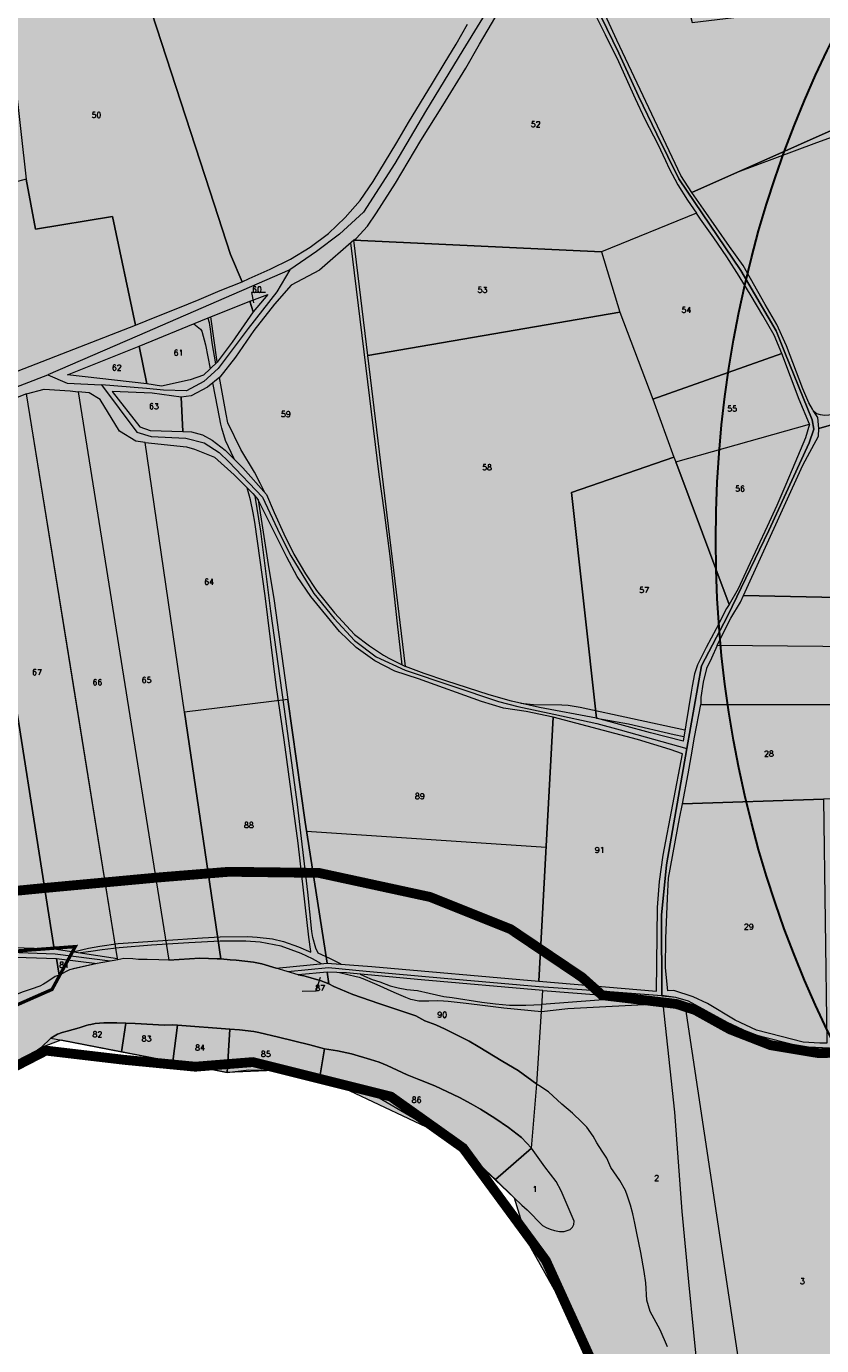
# Model space of a CAD drawing. Header units: metres. Extents: x 578835 to 593571, y 248557 to 255108.
# Tile 170 of 251: x 588797 to 589282, y 251514 to 252320. Entities that reach past the tile are written whole.
import ezdxf

# ---------------------------------------------------------------- set-up
doc = ezdxf.new("R2010")
doc.units = ezdxf.units.M
doc.linetypes.add('CACHEX2', pattern=[0.75, 0.5, -0.25])
doc.linetypes.add('SOLID_LINE', pattern=[0])
for name, color, linetype, lineweight in [('Cad-HYDROGRAPHI_COURS_D_EAU28', 5, 'SOLID_LINE', 0), ('Cad-PARCELLAIRE_PARCELLE1', 250, 'SOLID_LINE', 0), ('Cad-RESEAU_ROUT_AXE_DE_VOIE26', 255, 'SOLID_LINE', 0), ('Cad-RESEAU_ROUT_LIMITE_DE_VOIE_P23', 8, 'SOLID_LINE', 0), ('Cad-TOPONYMIE_DETAIL_PARCELLAIR181', 7, 'SOLID_LINE', 0), ('Cad-TOPONYMIE_NUMERO_DE_PARCELL182', 250, 'SOLID_LINE', 0), ('Cercle SEVESO URG', 1, 'Continuous', 30), ('EBC', 114, 'Continuous', 53), ('EBC hachures', 114, 'Continuous', 18), ('PLU', 7, 'CACHEX2', 5), ('PPRI global - contour', 152, 'Continuous', 5), ('PPRI global - hachures', 152, 'Continuous', 5)]:
    doc.layers.add(name, color=color, linetype=linetype, lineweight=lineweight)
doc.styles.add('TEXTSTYLE_45_11', font='txt.shx', dxfattribs={"oblique": 50})

msp = doc.modelspace()

# ---------------------------------------------------------------- hatches: boundary and pattern name
at = {"layer": 'Cercle SEVESO URG', "ltscale": 0.4}
h = msp.add_hatch(dxfattribs=at)
h.set_pattern_fill('DOTS', color=256, scale=5, style=0)
h.set_pattern_definition([(0, (58.887, -148.445), (3.96875, 7.9375), [0, -7.9375])])
edge = h.paths.add_edge_path()
edge.add_arc((589909.36, 252003.97), 691.05, 0, 360)
at = {"layer": 'EBC hachures', "ltscale": 0.4}
h = msp.add_hatch(dxfattribs=at)
h.set_pattern_fill('EBC', color=256, scale=6, style=0, pattern_type=2)
h.set_pattern_definition([(0, (0, 0), (0, 48), []), (90, (0, 0), (-48, 3e-15), []), (90, (6, 0), (-48, 3e-15), [-21, 6, -21]), (90, (42, 0), (-48, 3e-15), [-21, 6, -21]), (0, (0, 6), (0, 48), [-21, 6, -21]), (0, (0, 42), (0, 48), [-21, 6, -21]), (90, (6.6, 0), (-48, 3e-15), [-18, 3, -6, 3, -18]), (90, (41.4, 0), (-48, 3e-15), [-18, 3, -6, 3, -18]), (90, (7.2, 0), (-48, 3e-15), [-16.2, 1.8, -12, 1.8, -16.2]), (90, (40.8, 0), (-48, 3e-15), [-16.2, 1.8, -12, 1.8, -16.2]), (90, (7.8, 0), (-48, 3e-15), [-15, 1.2, -15.6, 1.2, -15]), (90, (40.2, 0), (-48, 3e-15), [-15, 1.2, -15.6, 1.2, -15]), (90, (8.4, 0), (-48, 3e-15), [-14.4, 0.6, -18, 0.6, -14.4]), (90, (39.6, 0), (-48, 3e-15), [-14.4, 0.6, -18, 0.6, -14.4]), (90, (9, 0), (-48, 3e-15), [-13.5, 0.6, -19.8, 0.6, -13.5]), (90, (39, 0), (-48, 3e-15), [-13.5, 0.6, -19.8, 0.6, -13.5]), (90, (9.6, 0), (-48, 3e-15), [-12.6, 0.6, -21.6, 0.6, -12.6]), (90, (38.4, 0), (-48, 3e-15), [-12.6, 0.6, -21.6, 0.6, -12.6]), (90, (10.2, 0), (-48, 3e-15), [-12, 0.6, -22.8, 0.6, -12]), (90, (37.8, 0), (-48, 3e-15), [-12, 0.6, -22.8, 0.6, -12]), (90, (10.8, 0), (-48, 3e-15), [-11.4, 0.3, -24.6, 0.3, -11.4]), (90, (37.2, 0), (-48, 3e-15), [-11.4, 0.3, -24.6, 0.3, -11.4]), (90, (11.28, 0), (-48, 3e-15), [-11.22, 0, -25.56, 0, -11.22]), (90, (36.72, 0), (-48, 3e-15), [-11.22, 0, -25.56, 0, -11.22]), (0, (0, 6.6), (0, 48), [-18, 3, -6, 3, -18]), (0, (0, 41.4), (0, 48), [-18, 3, -6, 3, -18]), (0, (0, 7.2), (0, 48), [-16.2, 1.8, -12, 1.8, -16.2]), (0, (0, 40.8), (0, 48), [-16.2, 1.8, -12, 1.8, -16.2]), (0, (0, 7.8), (0, 48), [-15, 1.2, -15.6, 1.2, -15]), (0, (0, 40.2), (0, 48), [-15, 1.2, -15.6, 1.2, -15]), (0, (0, 8.4), (0, 48), [-14.4, 0.6, -18, 0.6, -14.4]), (0, (0, 39.6), (0, 48), [-14.4, 0.6, -18, 0.6, -14.4]), (0, (0, 9), (0, 48), [-13.5, 0.6, -19.8, 0.6, -13.5]), (0, (0, 39), (0, 48), [-13.5, 0.6, -19.8, 0.6, -13.5]), (0, (0, 9.6), (0, 48), [-12.6, 0.6, -21.6, 0.6, -12.6]), (0, (0, 38.4), (0, 48), [-12.6, 0.6, -21.6, 0.6, -12.6]), (0, (0, 10.2), (0, 48), [-12, 0.6, -22.8, 0.6, -12]), (0, (0, 37.8), (0, 48), [-12, 0.6, -22.8, 0.6, -12]), (0, (0, 10.8), (0, 48), [-11.4, 0.3, -24.6, 0.3, -11.4]), (0, (0, 37.2), (0, 48), [-11.4, 0.3, -24.6, 0.3, -11.4])])
h.paths.add_polyline_path([(588263.46, 251799.01), (588326.75, 251787.02), (588376.94, 251787.02), (588394.4, 251797.92), (588410.77, 251815.36), (588442.41, 251833.9), (588479.51, 251861.16), (588517.7, 251889.5), (588556.98, 251893.86), (588609.36, 251882.96), (588646.46, 251830.63), (588670.46, 251763.03), (588687.92, 251745.59), (588713.02, 251734.69), (588752.3, 251736.87), (588782.85, 251754.31), (588826.5, 251757.58), (588812.32, 251731.42), (588775.22, 251715.06), (588754.48, 251711.79), (588709.75, 251711.79), (588678.1, 251722.69), (588665.01, 251748.86), (588648.64, 251764.12), (588634.46, 251805.55), (588615.91, 251842.62), (588585.35, 251866.61), (588543.89, 251870.97), (588505.7, 251855.7), (588488.24, 251825.18), (588467.51, 251787.02), (588456.6, 251754.31), (588439.14, 251757.58), (588415.13, 251736.87), (588385.67, 251719.42), (588354.03, 251729.24), (588302.74, 251743.41), (588273.28, 251761.94), (588261.28, 251778.3), (588251.46, 251795.74), (588260.19, 251802.28)])
at = {"layer": 'PPRI global - hachures', "ltscale": 0.4}
h = msp.add_hatch(dxfattribs=at)
h.set_pattern_fill('ANSI36', color=256, scale=2, style=0)
h.paths.add_polyline_path([(589174.92, 254806.04), (589151.01, 254796.68), (588963.18, 254723.33), (588954.5, 254719.75), (588943.42, 254715.68), (588908.54, 254703.25), (588747.74, 254637.29), (588589.66, 254573.48), (588279.63, 254448.49), (589122.45, 251541.96), (589138.66, 251512.95), (589171.32, 251455), (589193.62, 251424.56), (589233.89, 251390.96), (589273.82, 251366.94), (589337.27, 251340.81), (589394.7, 251328.34), (589463.56, 251326.55), (589513.84, 251321.48), (589542.52, 251312.46), (589608.22, 251277.83), (589667.09, 251229.26), (589707.89, 251182.7), (589731.75, 251146.14), (589747.74, 251104.12), (589752.8, 251068.75), (589745.22, 251030.56), (589732.88, 250993.37), (589727.87, 250967.86), (589723.13, 250940.18), (589724.2, 250904.66), (589731.46, 250866.92), (589737.99, 250832), (589745.44, 250770.08), (589757.08, 250723.21), (589777.56, 250676.73), (589796.48, 250646.42), (589828.81, 250599.64), (589860.64, 250570.85), (589905.8, 250554.44), (589924.63, 250548.62), (589970.1, 250523.21), (590008.41, 250516.56), (590074.31, 250518.07), (590109.17, 250520.59), (590171.65, 250535.37), (590207.14, 250548.9), (590248.03, 250578.56), (590276.8, 250605.43), (590328.29, 250668.71), (590365.17, 250682.12), (590386.83, 250695.16), (590389.49, 250697.47)])
h = msp.add_hatch(dxfattribs=at)
h.set_pattern_fill('ANSI36', color=256, scale=2, style=0)
h.paths.add_polyline_path([(588457.61, 253834.7), (587795.25, 253815.23), (587803.48, 253792.01), (587844.71, 253697.47), (587864.11, 253669.59), (587864.11, 253648.99), (587875.03, 253581.55), (587904.13, 253550.04), (587950.21, 253500.34), (587986.59, 253449.44), (587968.4, 253386.41), (587936.87, 253327.02), (587910.2, 253245.82), (587899.28, 253165.83), (587908.98, 253110.07), (587919.9, 253071.29), (587940.51, 253031.29), (587961.12, 252985.23), (587969.61, 252914.94), (587923.57, 252836.87), (587872.58, 252748.33), (587797.51, 252615.4), (588911.88, 252268.14)])
h = msp.add_hatch(dxfattribs=at)
h.set_pattern_fill('ANSI36', color=256, scale=2, style=0)
h.paths.add_polyline_path([(588911.88, 252268.14), (587797.51, 252615.4), (587781.55, 252587.15), (587685.97, 252417.64), (587647.83, 252350.05), (587597.55, 252279.86), (587543.8, 252213.14), (587487.45, 252157.68), (587442.37, 252116.08), (587394.11, 252086.64), (587906.01, 251685.82), (587916.31, 251703.03), (587931.44, 251736.55), (587944.87, 251773.94), (587956.07, 251808.96), (587964.11, 251833.64), (587976.62, 251871.34), (587991.4, 251902.1), (588010.88, 251927.95), (588037.11, 251940.44), (588052.58, 251942.79), (588072.61, 251936.12), (588095.46, 251917.39), (588109.04, 251897.65), (588144.64, 251846.85), (588166.92, 251805.58), (588194.75, 251766.11), (588238.13, 251738.3), (588250.38, 251689.19), (588253.86, 251665.77), (588272.25, 251639.33), (588298.94, 251621.72), (588312.01, 251618.37), (588331.75, 251620.63), (588354.01, 251636.27), (588370.02, 251663.46), (588371.85, 251683.94), (588393.65, 251683.22), (588419.27, 251689.98), (588440.07, 251706.36), (588459.87, 251732.94), (588474.33, 251757.78), (588532.96, 251739.35), (588576.18, 251726.25), (588609.57, 251730.72), (588618.16, 251710.16), (588634.69, 251678.22), (588683.93, 251652.92), (588720.02, 251656.74), (588759.9, 251670.32), (588786.3, 251682.44), (588805.51, 251696.05), (588817.96, 251700.55), (588886.03, 251687.38), (588919, 251680.81), (588948.27, 251682.06), (588975.67, 251678.17), (589048.12, 251644.08), (589067.95, 251629.37), (589094.45, 251604.2), (589102.99, 251576.77), (589122.45, 251541.96)])

# ---------------------------------------------------------------- linework, layer by layer
at = {"layer": 'Cad-HYDROGRAPHI_COURS_D_EAU28'}
msp.add_lwpolyline([(588794.55, 251685.18), (588796.78, 251687.05), (588801.04, 251691.31), (588805.68, 251695.93), (588811.56, 251701.56), (588815.56, 251704.01), (588818.52, 251705.04), (588821.58, 251705.85), (588828.9, 251708.03), (588833.16, 251709.39), (588834.6, 251709.85), (588836.07, 251710.09), (588838.66, 251710.53), (588843.9, 251710.97), (588851.97, 251711.09), (588857.45, 251710.77), (588863.05, 251710.69), (588880.95, 251709.64), (588885.81, 251709.71), (588889.03, 251709.65), (588920.9, 251707.2), (588926.71, 251706.69), (588935.45, 251705.64), (588938.55, 251705.12), (588950.57, 251702.34), (588969.77, 251697.5), (588978.63, 251695.13), (588986.73, 251694.02), (588995.14, 251692.06), (589006.88, 251688.7), (589012.05, 251687.02), (589017.08, 251684.99), (589029.27, 251679.33), (589036.27, 251676.46), (589046.17, 251672.5), (589061.19, 251665.52), (589068.19, 251661.65), (589074.08, 251658.36), (589082.79, 251652.74), (589091.09, 251647.19), (589099.12, 251640.96), (589105.11, 251634.44), (589108.4, 251673.63), (589097.07, 251681.92), (589087.7, 251687.37), (589072.51, 251696.57), (589067.1, 251699.91), (589052.39, 251707.25), (589046.65, 251709.89), (589040.02, 251712.22), (589034.4, 251715.33), (589011.84, 251722.78), (588996.04, 251728.25), (588984.33, 251733.17), (588981.3, 251734.81), (588978.74, 251735.93), (588976.7, 251736.66), (588970.36, 251738.57), (588966.06, 251739.66), (588962.7, 251740.38), (588949.25, 251744.48), (588940.46, 251747.09), (588935.35, 251748), (588924.76, 251749.33), (588921.03, 251749.57), (588915.38, 251750.1), (588913.17, 251750.03), (588902.49, 251750.47), (588896.26, 251750.05), (588889.93, 251749.74), (588883.56, 251749.21), (588877.43, 251749.58), (588870.39, 251749.77), (588865.2, 251749.78), (588861.64, 251750.03), (588856.25, 251750.25), (588852.45, 251749.48), (588839.78, 251747.19), (588823.03, 251743.44), (588816.63, 251740.11), (588814.14, 251739.34), (588809.08, 251735.8), (588807.04, 251734.61), (588804.91, 251733.43), (588799.54, 251731.54), (588794.74, 251729.9)], dxfattribs=at)
at = {"layer": 'Cad-PARCELLAIRE_PARCELLE1'}
for points in [[(589191.9, 252364.91), (589203.19, 252321.95), (589320.29, 252336.28), (589332.17, 252275.53), (589203.05, 252218.15), (589196.31, 252228.62), (589157.19, 252311.27), (589121.84, 252388.33), (589160.04, 252449.52), (589168.52, 252450.68), (589178.48, 252408.71), (589191.9, 252364.91), (589191.9, 252364.91)], [(588843.78, 252418.73), (588824.62, 252415.11), (588810.79, 252412.93), (588796.95, 252410.88), (588783.14, 252408.48), (588774.7, 252406.89), (588779.51, 252377.19), (588786.38, 252317.24), (588796.59, 252226.35), (588802.3, 252195.85), (588849.14, 252203.58), (588863.22, 252137.1), (588876.23, 252142.32), (588889.22, 252147.55), (588902.12, 252152.87), (588915.02, 252158.3), (588928.34, 252163.66), (588921.33, 252180.24), (588908.66, 252219.07), (588843.78, 252418.73), (588843.78, 252418.73)], [(589332.17, 252275.53), (589362.39, 252185.1), (589390.17, 252105.96), (589344.55, 252092.63), (589280.66, 252073.98), (589279.92, 252080.82), (589277.18, 252085.05), (589276.78, 252085.8), (589274.47, 252089.73), (589270.87, 252098.24), (589260.9, 252124.48), (589255.03, 252137.48), (589247.81, 252149.8), (589234.41, 252173.64), (589226.03, 252185.09), (589210.17, 252207.93), (589203.05, 252218.15), (589332.17, 252275.53), (589332.17, 252275.53)], [(588863.22, 252137.1), (588849.14, 252203.58), (588802.3, 252195.85), (588796.59, 252226.35), (588728.57, 252208.03), (588737.19, 252176.09), (588670.47, 252160.66), (588692.36, 252070.31), (588757.25, 252095.51), (588795.21, 252110.64), (588863.22, 252137.1), (588863.22, 252137.1)], [(589258.08, 252119.89), (589253.43, 252130.99), (589246.47, 252143.11), (589239.2, 252155.09), (589232, 252167.08), (589224.49, 252178.93), (589216.51, 252190.41), (589208.38, 252201.77), (589205.85, 252205.45), (589147.9, 252181.84), (589159.01, 252144.98), (589179.23, 252091.95), (589258.08, 252119.89), (589258.08, 252119.89)], [(588892.27, 252072.22), (588897.4, 252071.98), (588904.15, 252070.1), (588910.12, 252066.92), (588918.06, 252060.68), (588928.86, 252050), (588943.33, 252033.72), (588947.9, 252022.61), (588953.77, 252009.62), (588959.92, 251997.32), (588967.11, 251985.33), (588973.76, 251974.97), (588984.72, 251961.39), (588997.03, 251948.28), (589006.2, 251941.25), (589014.76, 251935.5), (589018.04, 251933.78), (589028.2, 251928.73), (589005.17, 252118.64), (588996.61, 252188.93), (588975.72, 252170.66), (588958.44, 252161.51), (588948.22, 252149.85), (588935.47, 252133.83), (588924.3, 252117.61), (588914.78, 252105.44), (588907.31, 252099.24), (588897.19, 252094.04), (588891.17, 252093.08), (588892.27, 252072.22), (588892.27, 252072.22)], [(589005.17, 252118.64), (588996.61, 252188.93), (589147.9, 252181.84), (589159.01, 252144.98), (589005.17, 252118.64), (589005.17, 252118.64)], [(588935.1, 252145.16), (588933.06, 252151.68), (588934.26, 252152.12), (588944, 252155.84), (588935.1, 252145.16), (588935.1, 252145.16)], [(588865.54, 252124.26), (588903.16, 252139.69), (588933.06, 252151.68), (588935.1, 252145.16), (588922.23, 252126.69), (588913.1, 252114.55), (588904.88, 252106.5), (588896.62, 252103.69), (588879.22, 252099.88), (588870.2, 252101.24), (588865.54, 252124.26), (588865.54, 252124.26)], [(589028.2, 251928.73), (589005.17, 252118.64), (589159.01, 252144.98), (589179.23, 252091.95), (589192.1, 252056.59), (589129.46, 252034.92), (589144.79, 251897.09), (589110.11, 251903.64), (589092.88, 251907.53), (589079.37, 251911.3), (589066.08, 251915.53), (589052.76, 251919.87), (589039.52, 251924.44), (589028.2, 251928.73), (589028.2, 251928.73)], [(588865.54, 252124.26), (588870.2, 252101.24), (588821.68, 252106.74), (588865.54, 252124.26), (588865.54, 252124.26)], [(589274.91, 252076.61), (589268.69, 252091.81), (589258.08, 252119.89), (589179.23, 252091.95), (589192.1, 252056.59), (589193.18, 252053.67), (589274.91, 252076.61), (589274.91, 252076.61)], [(588813.63, 251756.24), (588852.3, 251750.25), (588824.5, 251922.7), (588796.68, 252095.27), (588761.42, 252081.26), (588792.06, 251893.77), (588813.63, 251756.24), (588813.63, 251756.24)], [(588796.68, 252095.27), (588807.41, 252097.95), (588823.31, 252097.06), (588828.33, 252096.37), (588855.98, 251922.79), (588883.56, 251749.21), (588877.43, 251749.58), (588870.39, 251749.77), (588865.2, 251749.78), (588861.64, 251750.03), (588856.25, 251750.25), (588852.45, 251749.48), (588852.3, 251750.25), (588796.68, 252095.27), (588796.68, 252095.27)], [(588915.38, 251750.1), (588893.28, 251900.74), (588869.27, 252065.38), (588863.51, 252066.23), (588853.52, 252072.3), (588841.65, 252091.81), (588835.05, 252095.82), (588828.33, 252096.37), (588855.98, 251922.79), (588883.56, 251749.21), (588889.93, 251749.74), (588896.26, 251750.05), (588902.49, 251750.47), (588913.17, 251750.03), (588915.38, 251750.1), (588915.38, 251750.1)], [(588892.27, 252072.22), (588891.17, 252093.08), (588873.4, 252095.6), (588849, 252096.67), (588865.9, 252075.12), (588872.19, 252072.76), (588892.27, 252072.22), (588892.27, 252072.22)], [(589349.15, 251969.61), (589234.6, 251971.99), (589270.92, 252051.64), (589273.61, 252056.99), (589280.4, 252069.27), (589280.66, 252073.98), (589344.55, 252092.63), (589344.53, 252085.05), (589347.14, 252015.04), (589349.15, 251969.61), (589349.15, 251969.61)], [(589225.76, 251966.46), (589193.18, 252053.67), (589274.91, 252076.61), (589272.41, 252068.26), (589265.88, 252052.78), (589260.47, 252039.83), (589254.87, 252026.99), (589249.1, 252014.24), (589243.24, 252001.59), (589237.31, 251988.83), (589231.37, 251976.18), (589225.76, 251966.46), (589225.76, 251966.46)], [(588893.28, 251900.74), (588869.27, 252065.38), (588894.48, 252062.71), (588899.36, 252061.44), (588911.49, 252056.45), (588923.45, 252045.64), (588934.95, 252034.35), (588938.24, 252030.5), (588944.22, 251990.87), (588947.99, 251968.67), (588956.28, 251908.5), (588893.28, 251900.74), (588893.28, 251900.74)], [(589144.79, 251897.09), (589129.46, 252034.92), (589192.1, 252056.59), (589193.18, 252053.67), (589225.76, 251966.46), (589224.31, 251964.1), (589217.85, 251951.74), (589211.8, 251940.3), (589206.43, 251929.71), (589205.46, 251926.62), (589204.68, 251924.1), (589203.16, 251916.73), (589202.57, 251912.99), (589197.67, 251883.15), (589177.79, 251888.05), (589144.79, 251897.09), (589144.79, 251897.09)], [(589118.45, 251897.66), (589101.83, 251901.16), (589088.05, 251903.23), (589074.53, 251907.22), (589036.09, 251921.03), (589021.68, 251925.72), (589009.35, 251932.15), (588997.95, 251940.33), (588987.83, 251949.95), (588970.42, 251971.45), (588962.07, 251983.57), (588955.63, 251995.51), (588949.36, 252008.14), (588938.24, 252030.5), (588944.22, 251990.87), (588947.99, 251968.67), (588956.28, 251908.5), (588966.89, 251833.48), (588980.25, 251747.43), (589007.54, 251745.38), (589109.54, 251736.48), (589118.45, 251897.66), (589118.45, 251897.66)], [(589476.47, 251939.11), (589218.47, 251941.42), (589223.96, 251952.59), (589226.86, 251958.19), (589232.73, 251967.93), (589234.6, 251971.99), (589349.15, 251969.61), (589354.09, 251969.7), (589474.27, 251973.82), (589476.47, 251939.11), (589476.47, 251939.11)], [(589476.47, 251939.11), (589218.47, 251941.42), (589215.16, 251933.79), (589212.06, 251927.51), (589209.97, 251919.08), (589208.53, 251909.71), (589208.64, 251905.48), (589301.06, 251905.47), (589478.81, 251909.32), (589476.47, 251939.11), (589476.47, 251939.11)], [(588980.25, 251747.43), (588966.89, 251833.48), (588956.28, 251908.5), (588893.28, 251900.74), (588915.38, 251750.1), (588921.03, 251749.57), (588924.76, 251749.33), (588935.35, 251748), (588940.46, 251747.09), (588949.25, 251744.48), (588980.25, 251747.43), (588980.25, 251747.43)], [(589283.43, 251847.58), (589197.27, 251844.77), (589200.76, 251863.12), (589202.6, 251873.53), (589204.72, 251885.53), (589208.64, 251905.48), (589301.47, 251905.51), (589302.9, 251848.44), (589283.43, 251847.58), (589283.43, 251847.58)], [(589118.45, 251897.66), (589109.54, 251736.48), (589181.54, 251730.29), (589182.18, 251781.4), (589183.39, 251797.33), (589185.5, 251813.34), (589197.41, 251875.32), (589189.77, 251878.02), (589169.89, 251884.04), (589118.45, 251897.66), (589118.45, 251897.66)], [(588758.65, 251758.07), (588813.63, 251756.24), (588792.06, 251893.77), (588737.21, 251890.26), (588758.65, 251758.07), (588758.65, 251758.07)], [(589285.46, 251698.59), (589281.32, 251698.69), (589271.06, 251699.16), (589257.58, 251702.59), (589242.56, 251706.57), (589229.61, 251712.61), (589212.59, 251722.87), (589203.93, 251726.83), (589192.06, 251730.73), (589188.35, 251730.53), (589186.93, 251744.57), (589187.16, 251762.43), (589188.12, 251787.15), (589188.89, 251799.47), (589195.55, 251835.82), (589197.27, 251844.77), (589283.43, 251847.58), (589285.46, 251698.59), (589285.46, 251698.59)], [(588816.63, 251740.11), (588814.14, 251739.34), (588809.08, 251735.8), (588807.04, 251734.61), (588804.91, 251733.43), (588799.54, 251731.54), (588794.74, 251729.9), (588792.1, 251729.01), (588786.56, 251726.2), (588784.1, 251725.1), (588780.88, 251724.16), (588776.87, 251722.82), (588773.12, 251721.39), (588770.04, 251719.68), (588766.82, 251717.85), (588762.75, 251715.28), (588764.42, 251728.69), (588759.55, 251752.24), (588815.12, 251750.24), (588816.63, 251740.11), (588816.63, 251740.11)], [(588816.63, 251740.11), (588815.12, 251750.24), (588839.78, 251747.19), (588825.94, 251744.12), (588823.03, 251743.44), (588816.63, 251740.11), (588816.63, 251740.11)], [(588981.3, 251734.81), (588980.31, 251741.87), (588962.7, 251740.38), (588966.06, 251739.66), (588970.36, 251738.57), (588976.7, 251736.66), (588978.74, 251735.93), (588981.3, 251734.81), (588981.3, 251734.81)], [(588981.3, 251734.81), (588984.33, 251733.17), (588996.04, 251728.25), (589011.84, 251722.78), (589034.4, 251715.33), (589040.02, 251712.22), (589046.65, 251709.89), (589052.39, 251707.25), (589067.1, 251699.91), (589072.51, 251696.57), (589087.7, 251687.37), (589097.07, 251681.92), (589108.4, 251673.63), (589112, 251730.67), (589037.67, 251737.23), (588992.2, 251741.53), (588980.31, 251741.87), (588981.3, 251734.81), (588981.3, 251734.81)], [(588854.72, 251693.27), (588857.45, 251710.77), (588851.97, 251711.09), (588843.9, 251710.97), (588838.66, 251710.53), (588836.07, 251710.09), (588834.6, 251709.85), (588833.16, 251709.39), (588828.9, 251708.03), (588821.58, 251705.85), (588818.52, 251705.04), (588815.56, 251704.01), (588811.56, 251701.56), (588818.08, 251700.43), (588854.72, 251693.27), (588854.72, 251693.27)], [(588889.03, 251709.65), (588885.81, 251709.71), (588880.95, 251709.64), (588863.05, 251710.69), (588857.45, 251710.77), (588854.72, 251693.27), (588886.14, 251687.33), (588889.03, 251709.65), (588889.03, 251709.65)], [(588920.9, 251707.2), (588889.03, 251709.65), (588886.14, 251687.33), (588919.17, 251680.74), (588920.9, 251707.2), (588920.9, 251707.2)], [(588978.63, 251695.13), (588969.77, 251697.5), (588950.57, 251702.34), (588938.55, 251705.12), (588935.45, 251705.64), (588926.71, 251706.69), (588920.9, 251707.2), (588919.17, 251680.74), (588932.56, 251682.32), (588948.42, 251681.99), (588965.24, 251680.95), (588968.82, 251680.48), (588975.79, 251678.05), (588978.63, 251695.13), (588978.63, 251695.13)], [(588978.63, 251695.13), (588975.79, 251678.05), (589012.06, 251665.29), (589048.24, 251644.03), (589068.11, 251629.31), (589083.14, 251615.31), (589105.11, 251634.44), (589099.12, 251640.96), (589091.09, 251647.19), (589082.79, 251652.74), (589074.08, 251658.36), (589068.19, 251661.65), (589061.19, 251665.52), (589046.17, 251672.5), (589036.27, 251676.46), (589029.27, 251679.33), (589017.08, 251684.99), (589012.05, 251687.02), (589006.88, 251688.7), (588995.14, 251692.06), (588986.73, 251694.02), (588978.63, 251695.13), (588978.63, 251695.13)], [(589083.14, 251615.31), (589094.56, 251604.13), (589099.3, 251599.72), (589102.43, 251596.76), (589111.82, 251587.19), (589114.05, 251586.03), (589116.45, 251585.01), (589119.25, 251584.13), (589122.18, 251583.49), (589125.06, 251583.62), (589126.92, 251584.11), (589128.76, 251584.82), (589130.2, 251586.17), (589130.96, 251587.91), (589131.13, 251589.93), (589123.31, 251608.33), (589120.1, 251614.08), (589113.25, 251622.98), (589105.11, 251634.44), (589083.14, 251615.31), (589083.14, 251615.31)]]:
    msp.add_lwpolyline(points, close=True, dxfattribs=at)
for points in [[(588843.78, 252418.73), (588908.66, 252219.07), (588921.33, 252180.24), (588928.34, 252163.66), (588932.63, 252165.58), (588945.51, 252171.24), (588958.01, 252177.42), (588969.92, 252184.78), (588981.08, 252193.19), (588991.24, 252202.85), (589000.49, 252213.33), (589008.33, 252224.92), (589022.98, 252248.78), (589030.11, 252260.86), (589044.58, 252284.83), (589051.82, 252296.8), (589059.05, 252308.79), (589066.11, 252320.86)], [(589140.46, 252333.71), (589150.06, 252314.57), (589158.21, 252298.2), (589168.45, 252275.54), (589174.38, 252262.89), (589182.26, 252247.61), (589186.89, 252237.74), (589189.2, 252232.81), (589194.49, 252222.78), (589200.4, 252213.36), (589205.85, 252205.45), (589147.9, 252181.84), (589147.9, 252181.84), (589147.9, 252181.84), (588996.61, 252188.93), (588998, 252190.04), (589004.94, 252197.66), (589010.45, 252205.7), (589022.11, 252223.84), (589037.64, 252249.91), (589051.08, 252271.32), (589065.07, 252294.03), (589073.4, 252308.77), (589092.71, 252341.73)], [(589188.22, 251513.14), (589183.64, 251523.56), (589177.66, 251534.77), (589175.51, 251541.72), (589174.94, 251552.26), (589173.96, 251559.09), (589171.9, 251570.85), (589169.51, 251582.57), (589168.24, 251588.71), (589167.03, 251594.4), (589165.67, 251599.75), (589163.81, 251605.06), (589162.62, 251608.53), (589159.04, 251614.8), (589153.68, 251622.7), (589151.14, 251628.29), (589148.37, 251632.74), (589145.07, 251637.7), (589142.75, 251641.74), (589138.91, 251647.22), (589135.85, 251650.3), (589130.18, 251655.84), (589123.62, 251661.31), (589115.49, 251668.87), (589109.63, 251672.72), (589108.4, 251673.63), (589112, 251730.67), (589161.7, 251726.84), (589193.73, 251722.51), (589199.08, 251720.74), (589199.08, 251720.74), (589199.08, 251720.74), (589237.35, 251466.34)], [(589287.48, 251692.07), (589273.82, 251692.81), (589264.11, 251694.56), (589255.82, 251695.98), (589246.62, 251698.66), (589240.16, 251700.9), (589226.46, 251707), (589215.5, 251712.76), (589205.26, 251718.81), (589199.08, 251720.74), (589199.08, 251720.74), (589199.08, 251720.74), (589237.35, 251466.34)]]:
    msp.add_lwpolyline(points, dxfattribs=at)
at = {"layer": 'Cad-RESEAU_ROUT_AXE_DE_VOIE26'}
for p, q in [((588957.59, 252170.87), (588864.38, 252130.5)), ((588864.38, 252130.5), (588809.76, 252106.79))]:
    msp.add_line(p, q, dxfattribs=at)
for points in [[(589116.8, 252393.23), (589091.13, 252350.71), (589063.19, 252305.15), (589040.35, 252267.53), (589021.72, 252235.81), (589002.54, 252206.14), (588987.77, 252192.63), (588973.88, 252182.14), (588957.59, 252170.87), (588949.61, 252157.42), (588932, 252135.15), (588913.85, 252110.69), (588905.1, 252102.7), (588894.51, 252097.07), (588880.43, 252097.37), (588869.96, 252098.42), (588842.47, 252100.72)], [(589200, 251878.6), (589208.93, 251929.15), (589224.82, 251959.37), (589250.06, 252011.7), (589274.73, 252065.31), (589277.62, 252073.65), (589276.63, 252079.37), (589259.92, 252120.46), (589254.59, 252133.68), (589232.98, 252170.43), (589195.02, 252226.42), (589181.68, 252253.77), (589170.41, 252276.97), (589158.51, 252303.32), (589139.9, 252341.52), (589120.99, 252383.21), (589116.8, 252393.23)], [(589139.9, 252341.52), (589158.51, 252303.32), (589170.41, 252276.97), (589181.68, 252253.77), (589195.02, 252226.42), (589232.98, 252170.43), (589254.59, 252133.68), (589259.92, 252120.46), (589276.63, 252079.37), (589277.62, 252073.65), (589274.73, 252065.31), (589250.06, 252011.7), (589224.82, 251959.37), (589208.93, 251929.15), (589200, 251878.6), (589187.52, 251807.57), (589184.62, 251776.72), (589184.66, 251727.69), (589184.72, 251727.37)], [(589139.9, 252341.52), (589158.51, 252303.32), (589170.41, 252276.97), (589181.68, 252253.77), (589195.02, 252226.42), (589232.98, 252170.43), (589254.59, 252133.68), (589259.92, 252120.46), (589276.63, 252079.37), (589277.62, 252073.65), (589274.73, 252065.31), (589250.06, 252011.7), (589224.82, 251959.37), (589208.93, 251929.15), (589200, 251878.6), (589187.52, 251807.57), (589184.62, 251776.72), (589184.66, 251727.69), (589184.72, 251727.37)], [(588160.87, 251937.29), (588181.14, 251943.61), (588245.29, 251946.59), (588366.88, 251951.31), (588418.12, 251955.57), (588444.72, 251961.95), (588523.09, 251993.12), (588591.79, 252020.46), (588692.87, 252061.8), (588809.76, 252106.79)], [(588809.76, 252106.79), (588821.6, 252101.7), (588842.47, 252100.72)], [(588842.47, 252100.72), (588864.14, 252071.82), (588872.87, 252069.14), (588893.96, 252068.11), (588905.13, 252065.23), (588914.41, 252059.44), (588920.33, 252053.68), (588940.9, 252031.98), (588951.35, 252009.41), (588958.1, 251996.14), (588972.16, 251973.25), (588984.55, 251957.93), (588997.08, 251944.52), (589010.35, 251934.65), (589027.95, 251926.35), (589085.01, 251907.19), (589096.86, 251904.24), (589118.67, 251899.52), (589145.06, 251893.77), (589159.36, 251889.94), (589200, 251878.6)], [(589184.66, 251727.69), (589184.62, 251776.72), (589187.52, 251807.57), (589200, 251878.6)], [(589184.66, 251727.69), (589184.62, 251776.72), (589187.52, 251807.57), (589200, 251878.6)], [(589487.1, 251767.8), (589449.21, 251747.9), (589413.43, 251727.21), (589379.3, 251708.84), (589360.03, 251701.24), (589331.68, 251697.19), (589299.92, 251694.9), (589270.08, 251696.31), (589240.42, 251703.97), (589224.93, 251711.18), (589200.93, 251724.26), (589193.36, 251726.41), (589184.66, 251727.69)], [(589487.1, 251767.8), (589449.21, 251747.9), (589413.43, 251727.21), (589379.3, 251708.84), (589360.03, 251701.24), (589331.68, 251697.19), (589299.92, 251694.9), (589270.08, 251696.31), (589240.42, 251703.97), (589224.93, 251711.18), (589200.93, 251724.26), (589193.36, 251726.41), (589184.72, 251727.37)], [(589487.1, 251767.8), (589449.21, 251747.9), (589413.43, 251727.21), (589379.3, 251708.84), (589360.03, 251701.24), (589331.68, 251697.19), (589299.92, 251694.9), (589270.08, 251696.31), (589240.42, 251703.97), (589224.93, 251711.18), (589200.93, 251724.26), (589193.36, 251726.41), (589184.72, 251727.37)], [(588847.79, 251748.63), (588814.26, 251752.97), (588759.34, 251754.95), (588673.56, 251749.75), (588648.19, 251751.09)], [(588956.39, 251742.29), (588981.23, 251744.73), (589004.07, 251742.64), (589051.88, 251738.36), (589109.8, 251733.28), (589150.32, 251730.27), (589184.66, 251727.69)], [(588956.39, 251742.29), (588981.23, 251744.73), (589004.07, 251742.64), (589051.88, 251738.36), (589109.8, 251733.28), (589150.32, 251730.27), (589184.66, 251727.69)]]:
    msp.add_lwpolyline(points, dxfattribs=at)
at = {"layer": 'Cad-RESEAU_ROUT_LIMITE_DE_VOIE_P23'}
for p, q in [((588913.16, 252114.68), (588909.28, 252142.15)), ((589114.01, 251818.13), (588967.76, 251827.81))]:
    msp.add_line(p, q, dxfattribs=at)
for points in [[(589334.54, 252268.55), (589277.53, 252247.86), (589231.16, 252230.62)], [(589026.05, 251929.77), (589023.36, 251954.69), (589018.89, 251995.99), (589015.26, 252022.64), (589012.02, 252045.96), (588994.81, 252187.31)], [(588907.54, 252141.45), (588908.19, 252138.84), (588909.02, 252133.33), (588909.85, 252126.39), (588912.09, 252113.57)], [(588898.85, 252137.94), (588903.01, 252134.59), (588903.77, 252133.4), (588906.13, 252125.1), (588908.96, 252110.49)], [(588923.61, 252055.39), (588918.28, 252066.69), (588915.91, 252074.2), (588915.36, 252076.62), (588913.58, 252086.18), (588910.52, 252101.91)], [(588942.06, 252035.23), (588939.48, 252040.67), (588935.95, 252047.35), (588927.53, 252061.17), (588919.77, 252077.52), (588918.67, 252082.76), (588914.56, 252105.24)], [(589277.21, 252085.03), (589279.1, 252083.17), (589281.34, 252082.49), (589284.3, 252082.1), (589286.68, 252082.29), (589289.39, 252082.76), (589297.67, 252084.55), (589314.66, 252088.76), (589339.75, 252095.58), (589377.06, 252105.84)], [(588825.28, 251754.42), (588834.62, 251756.67), (588841.4, 251757.94), (588852.63, 251759.46), (588879.96, 251761.24), (588904.18, 251762.87), (588914.91, 251763.62), (588931.94, 251763.71), (588937.64, 251763.44), (588947, 251762.37), (588953.7, 251760.62), (588962.84, 251757.36), (588970.33, 251754.19), (588970.27, 251754.69), (588969.07, 251763.36), (588966.96, 251783.15), (588962.67, 251820.7), (588954.09, 251883.81), (588949.28, 251917.26), (588942.44, 251971.84), (588936.23, 252016.79), (588935.22, 252022.56), (588933.58, 252030.44), (588931.44, 252037.78)], [(588988.8, 251746.76), (588981.88, 251750.31), (588974.78, 251753.5), (588973.42, 251756.66), (588971.62, 251763.07), (588971.02, 251766.75), (588968.56, 251790.73), (588962.3, 251844.46), (588955.19, 251896.71), (588945.96, 251962.46), (588939.9, 252011.23), (588936.41, 252032.69)], [(589098.64, 251906.21), (589106.4, 251905.52), (589123.67, 251905.25), (589127.55, 251905), (589134.94, 251903.87), (589198.76, 251889.89)], [(589144.78, 251897.06), (589164.42, 251893.62), (589192.33, 251887.1), (589198.11, 251885.93)], [(588976.86, 251747.11), (588971.36, 251750.09), (588964.44, 251753.33), (588952.23, 251757.81), (588939.32, 251760.34), (588930.65, 251760.97), (588915.06, 251760.84), (588895.8, 251759.85), (588873.02, 251758.43), (588853.23, 251756.89), (588843.01, 251755.56), (588836.02, 251754.62), (588829.7, 251753.73)], [(589111.2, 251717.79), (589088.19, 251719.97), (589076.8, 251721.39), (589065.31, 251722.92), (589054.21, 251724.11), (589051.43, 251724.31), (589047.88, 251724.39), (589042.53, 251724.29), (589040.05, 251724.21), (589036.32, 251724.29), (589031.34, 251725.36), (589028.3, 251726.45), (589021.2, 251729.6), (589010.93, 251734.16), (589002.32, 251737.84), (589000.11, 251738.63), (588998.14, 251739.21), (588987.8, 251741.63)], [(589000.45, 251740.73), (589003.12, 251739.46), (589007.88, 251737.59), (589012.58, 251735.97), (589018.73, 251733.72), (589023.75, 251732.4), (589028.98, 251731.44), (589035.51, 251730.78), (589042.63, 251729.23), (589051.54, 251727.18), (589056.6, 251726.4), (589074.71, 251723.63), (589083.12, 251722.6), (589091.78, 251721.9), (589101.76, 251721.79), (589111.48, 251722.13)], [(589207.35, 251469.64), (589209.15, 251475.84), (589207.6, 251489.16), (589204.21, 251521.8), (589201.26, 251552.74), (589197.08, 251595.88), (589192.65, 251656.41), (589185.53, 251722.63), (589127.34, 251719.66), (589111.2, 251717.79)], [(589165.44, 251726.32), (589146.19, 251724.87), (589111.48, 251722.13)]]:
    msp.add_lwpolyline(points, dxfattribs=at)
at = {"layer": 'Cad-TOPONYMIE_DETAIL_PARCELLAIR181'}
for points in [[(588942.74, 252157.07), (588934.09, 252157.01), (588935.44, 252150.78), (588935.44, 252150.78)], [(588965.02, 251730.43), (588973.67, 251730.49), (588976.18, 251738.96), (588976.18, 251738.96)]]:
    msp.add_lwpolyline(points, dxfattribs=at)
at = {"layer": 'Cercle SEVESO URG', "ltscale": 0.4}
msp.add_circle((589907.67, 252005.76), 690, dxfattribs=at)
at = {"layer": 'EBC', "ltscale": 0.4, "const_width": 2}
msp.add_lwpolyline([(588782.85, 251754.31), (588826.5, 251757.58), (588812.32, 251731.42), (588775.22, 251715.06)], dxfattribs=at)
at = {"layer": 'PLU', "color": 7, "ltscale": 2, "const_width": 6}
for points in [[(589331.71, 251693.88), (589280.53, 251692.5), (589251.08, 251697.4), (589226.3, 251707.06), (589205.1, 251718.83), (589193.59, 251722.55), (589148.21, 251727.91), (589136.06, 251738.78), (589092.33, 251768.24), (589043.26, 251787.87), (588975.26, 251802.59), (588920.41, 251803.29), (588876.95, 251799.78), (588808.95, 251793.48), (588780.21, 251790.67)], [(589149.01, 251488.67), (589113.9, 251565.85), (589063.34, 251634.61), (589019.21, 251665.99), (588934.95, 251687.04), (588899.83, 251684.23), (588856.29, 251688.44), (588808.54, 251694.06), (588765, 251671.6)]]:
    msp.add_lwpolyline(points, dxfattribs=at)
at = {"layer": 'PPRI global - contour'}
msp.add_lwpolyline([(588786.3, 251682.44), (588805.51, 251696.05), (588817.96, 251700.55), (588886.03, 251687.38), (588919, 251680.81), (588948.27, 251682.06), (588975.67, 251678.17), (589048.12, 251644.08), (589067.95, 251629.37), (589094.45, 251604.2), (589102.99, 251576.77), (589138.66, 251512.95)], dxfattribs=at).dxf.unprotected_set("ltscale", 0)

# ---------------------------------------------------------------- texts
at = {"layer": 'Cad-TOPONYMIE_NUMERO_DE_PARCELL182', "style": 'TEXTSTYLE_45_11'}
for s, height, p in [('50', 3.491, (588836.39, 252263.76)), ('52', 3.491, (589104.7, 252258.12)), ('60', 3.491, (588934.45, 252157.16)), ('53', 3.491, (589072.18, 252156.95)), ('54', 3.491, (589196.71, 252144.71)), ('61', 3.491, (588886.55, 252118.56)), ('62', 3.491, (588848.82, 252109.46)), ('63', 3.491, (588871.54, 252085.85)), ('59', 3.491, (588952.12, 252081.05)), ('55', 3.491, (589224.67, 252084.41)), ('58', 3.491, (589074.97, 252048.6)), ('56', 3.491, (589229.49, 252035.55)), ('64', 3.491, (588905.22, 251978.66)), ('57', 3.491, (589170.95, 251973.64)), ('67', 3.491, (588800.11, 251923.43)), ('65', 3.491, (588867, 251918.7)), ('66', 3.491, (588836.99, 251917.29)), ('28', 3.491, (589247.14, 251873.72)), ('89', 3.491, (589033.95, 251847.72)), ('88', 3.491, (588929.54, 251830.06)), ('91', 3.491, (589143.77, 251814.84)), ('29', 3.491, (589234.87, 251768.01)), ('81', 3.491, (588816.75, 251744.69)), ('87', 3.491, (588973.09, 251730.56)), ('90', 3.491, (589047.6, 251714.2)), ('82', 3.491, (588836.97, 251702.25)), ('83', 3.491, (588867.03, 251699.65)), ('84', 3.491, (588899.65, 251694.15)), ('85', 3.491, (588939.88, 251690.3)), ('86', 3.491, (589031.94, 251662.27)), ('2', 3.49, (589180.09, 251614.46)), ('1', 3.49, (589105.63, 251607.73)), ('3', 3.49, (589269.08, 251551.51))]:
    msp.add_text(s, height=height, rotation=359.58868, dxfattribs=at).set_placement(p)

doc.saveas('drawing.dxf')
